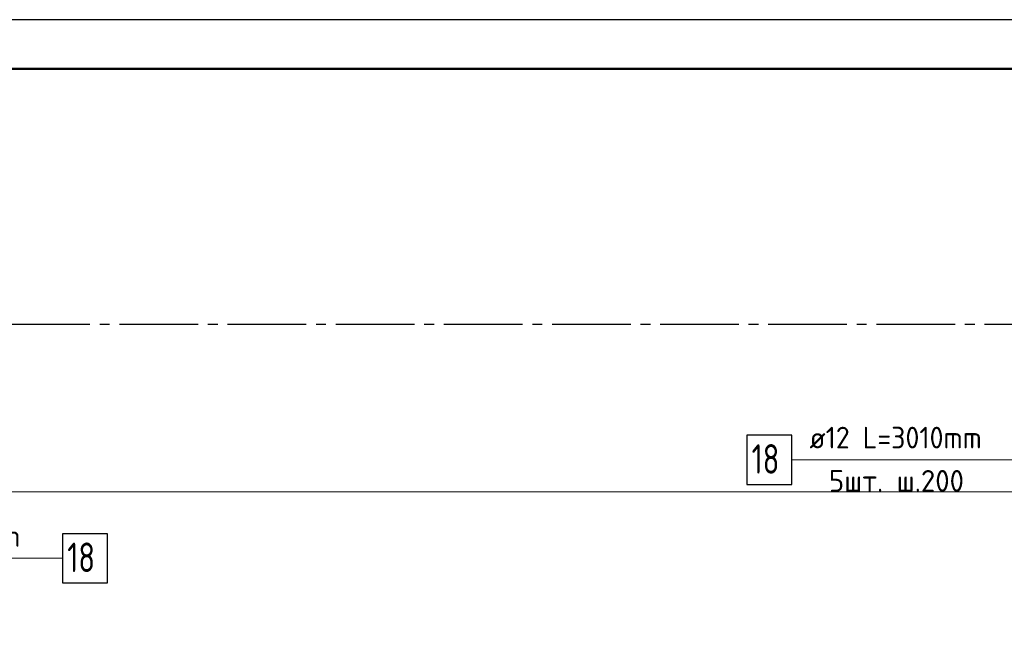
# Model space of a CAD drawing. Header units: millimetres. Extents: x 0 to 61017, y 0 to 42000.
# Tile 16 of 24: x 24096 to 34110, y 35844 to 42000. Entities that reach past the tile are written whole.
import ezdxf

# ---------------------------------------------------------------- set-up
doc = ezdxf.new("R2010")
doc.units = ezdxf.units.MM
doc.linetypes.add('______5', pattern=[1100, 800, -100, 100, -100])
for name, color, linetype, lineweight in [('Standard', 7, 'Continuous', 25), ('ДОП Верх по У', 7, 'Continuous', 25), ('Оси', 40, '______5', 18), ('Позиционная метка номер позиции', 7, 'Continuous', 13)]:
    doc.layers.add(name, color=color, linetype=linetype, lineweight=lineweight)
doc.styles.add('ISOCPEUR', font='txt')

msp = doc.modelspace()

# ---------------------------------------------------------------- linework, layer by layer
at = {"layer": 'Standard', "color": 7, "linetype": 'Continuous', "lineweight": 13, "transparency": 33554687}
msp.add_lwpolyline([(0, 0), (59400, 0), (59400, 42000), (0, 42000), (0, 0)], close=True, dxfattribs=at)
for points in [[(0, 42000), (0, 0), (59400, 0), (59400, 42000), (0, 42000)], [(59400, 42000), (0, 42000), (0, 0), (59400, 0), (59400, 42000)], [(59400, 42000), (0, 42000), (0, 0), (59400, 0), (59400, 42000)]]:
    msp.add_lwpolyline(points, dxfattribs=at)
at = {"layer": 'Standard', "color": 7, "linetype": 'Continuous', "lineweight": 25, "transparency": 33554687}
msp.add_lwpolyline([(0, 42000), (0, 0), (59400, 0), (59400, 42000), (0, 42000)], dxfattribs=at)
at = {"layer": 'Standard', "color": 7, "linetype": 'Continuous', "lineweight": 50, "transparency": 33554687}
msp.add_lwpolyline([(2000, 41500), (58900, 41500), (58900, 500), (2000, 500), (2000, 41500)], close=True, dxfattribs=at)
at = {"layer": 'Standard', "color": 254, "linetype": 'Continuous', "lineweight": 18, "true_color": 0xc4c4ff, "transparency": 33554687}
msp.add_lwpolyline([(7300, 20432), (49180, 20432), (49180, 37201), (7300, 37201), (7300, 20432)], dxfattribs=at)
at = {"layer": 'ДОП Верх по У', "color": 7, "linetype": 'Continuous', "lineweight": 13, "transparency": 33554687}
for p, q in [((32108, 37525), (34150, 37525)), ((22330, 36525), (24372, 36525))]:
    msp.add_line(p, q, dxfattribs=at)
at = {"layer": 'ДОП Верх по У', "color": 7, "linetype": 'Continuous', "lineweight": 25, "transparency": 33554687}
for points in [[(31490, 37275), (31950, 37275), (31950, 37775), (31490, 37775), (31490, 37275)], [(24530, 36275), (24990, 36275), (24990, 36775), (24530, 36775), (24530, 36275)]]:
    msp.add_lwpolyline(points, dxfattribs=at)
at = {"layer": 'Оси', "color": 8, "linetype": '______5', "lineweight": -3, "transparency": 33554687}
msp.add_line((43510, 38900), (3600, 38900), dxfattribs=at)
at = {"layer": 'Позиционная метка номер позиции', "color": 7, "linetype": 'Continuous', "lineweight": 13, "transparency": 33554687}
for points in [[(34990, 36025), (34490, 36525), (34490, 37525), (31950, 37525)], [(18830, 36025), (19330, 36525), (24530, 36525)]]:
    msp.add_lwpolyline(points, dxfattribs=at)

# ---------------------------------------------------------------- texts
at = {"layer": 'ДОП Верх по У', "color": 7, "linetype": 'Continuous', "lineweight": 13, "transparency": 33554687, "attachment_point": 7, "style": 'ISOCPEUR'}
for s, insert, char_height, width in [('\\W0.94;ø12 L=3010mm ', (32128, 37642), 220, 2104.38), ('\\W0.75;18', (31540, 37385), 300, 472.27), ('\\W0.97;5шт. ш.200 ', (32326, 37202), 220, 1712.34), ('\\W0.94;ø12 L=3010mm ', (22350, 36642), 220, 2104.38), ('\\W0.75;18', (24580, 36385), 300, 472.28)]:
    msp.add_mtext(s, dxfattribs=dict(at, insert=insert, char_height=char_height, width=width))

doc.saveas('drawing.dxf')
